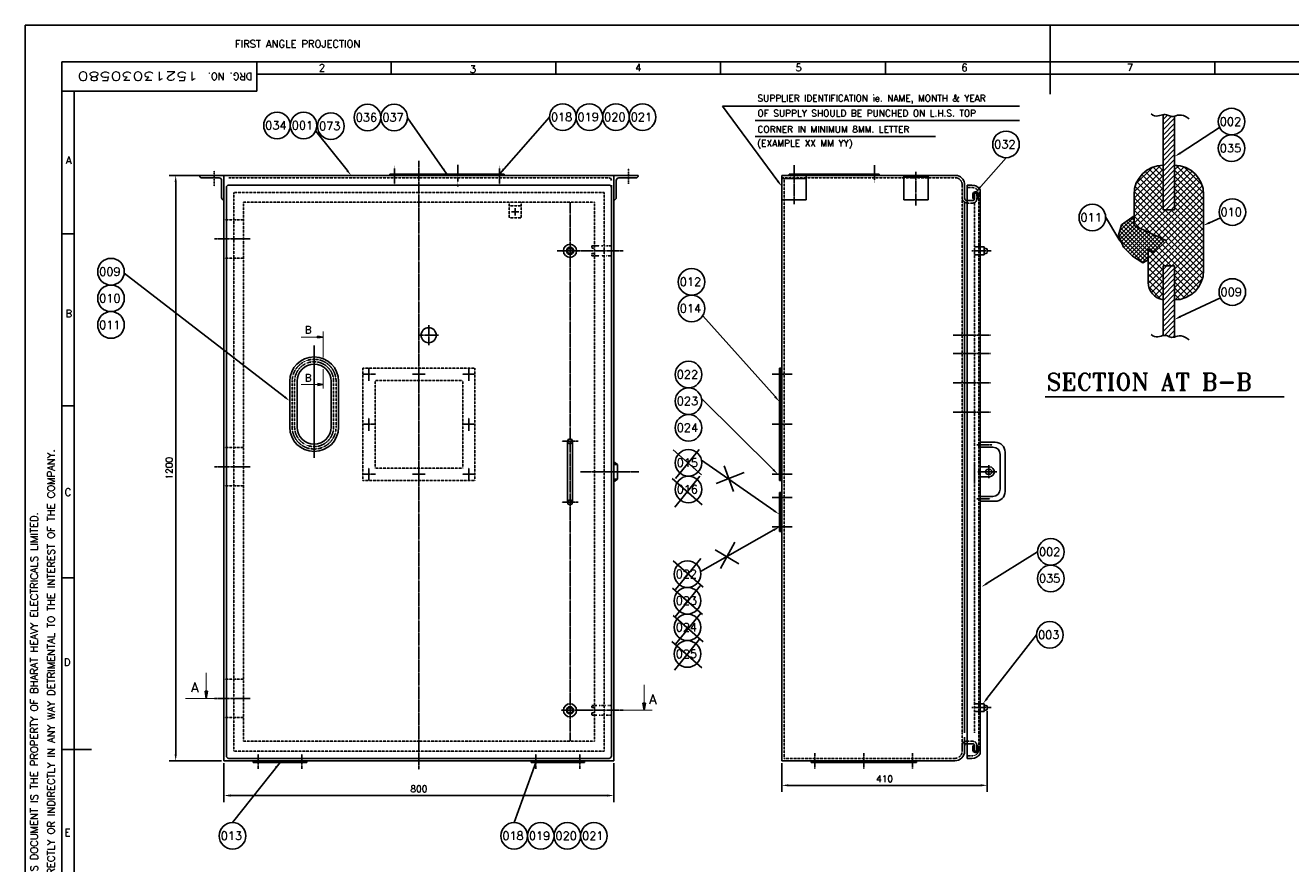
# Model space of a CAD drawing. Extents: x -2790 to 1415, y -1111 to 1859.
# Tile 4 of 10: x -2790 to -194, y 140 to 1859. Entities that reach past the tile are written whole.
import ezdxf
from ezdxf.enums import TextEntityAlignment as Align

# ---------------------------------------------------------------- set-up
doc = ezdxf.new("R2010")
doc.units = 0
doc.header["$MEASUREMENT"] = 0
for name, pattern in [('CENTER', [2, 1.25, -0.25, 0.25, -0.25]), ('DASHED', [0.75, 0.5, -0.25]), ('HIDDEN', [0.375, 0.25, -0.125])]:
    doc.linetypes.add(name, pattern=pattern)
doc.layers.get('0').update_dxf_attribs({"linetype": 'CONTINUOUS'})
doc.layers.get('DEFPOINTS').update_dxf_attribs({"linetype": 'CONTINUOUS'})
for name, color, linetype in [('1', 3, 'CENTER'), ('2', 4, 'DASHED'), ('3', 1, 'CONTINUOUS'), ('5', 2, 'CONTINUOUS'), ('CEN', 70, 'CENTER'), ('FORMAT', 7, 'CONTINUOUS'), ('HIDDEN', 50, 'HIDDEN')]:
    doc.layers.add(name, color=color, linetype=linetype)
doc.styles.add('ROMAND', font='romand')
doc.styles.add('ROMANS', font='romans')
doc.styles.add('ROMANT', font='romant.shx')
doc.dimstyles.new('ROMANS', dxfattribs={"dimscale": 75, "dimtxt": 0.18, "dimasz": 0.18, "dimexe": 0.18, "dimexo": 0.0625, "dimgap": 0.09, "dimtad": 1, "dimdec": 4, "dimzin": 0, "dimdsep": 46, "dimtxsty": 'ROMANS', "dimcen": 0, "dimclrd": 1, "dimclre": 1, "dimclrt": 2, "dimadec": 0, "dimazin": 0, "dimtfac": 1, "dimtdec": 4, "dimtofl": 0, "dimtmove": 2, "dimatfit": 3, "dimfxl": 1, "dimtolj": 1, "dimtzin": 0, "dimarcsym": 0})
pattern_1 = [(45, (-2105.781, 1733.839), (-5.3033, 5.3033), [])]

# ---------------------------------------------------------------- blocks, each defined once
blk = doc.blocks.new('A1')
for p, q in [((841, 594), (0, 594)), ((0, 594), (0, 0)), ((420.5, 594), (420.5, 565.8)), ((826, 579), (15, 579)), ((15, 579), (15, 15)), ((95, 579), (95, 567)), ((150.17, 579), (150.17, 574)), ((217.75, 579), (217.75, 574)), ((285.33, 579), (285.33, 574)), ((352.92, 579), (352.92, 574)), ((488.08, 579), (488.08, 574)), ((821, 574), (95, 574)), ((95, 567), (15, 567)), ((20, 567), (20, 20)), ((15, 508.5), (20, 508.5)), ((15, 438), (20, 438)), ((15, 367.5), (20, 367.5)), ((15, 297), (27.14, 297))]:
    blk.add_line(p, q)
for s, style, p in [('FIRST ANGLE PROJECTION', 'ROMAND', (86.03, 584.89)), ('2', 'ROMANS', (120.45, 575.06)), ('3', 'ROMANS', (182.37, 574.54)), ('4', 'ROMANS', (250.29, 575.17)), ('5', 'ROMANS', (316.06, 575.15)), ('6', 'ROMANS', (384.09, 575.15)), ('7', 'ROMANS', (452.06, 575.17)), ('A', 'ROMANS', (16.67, 537.15)), ('B', 'ROMANS', (16.47, 474.34)), ('C', 'ROMANS', (16.16, 401.08)), ('D', 'ROMANS', (15.8, 331.35)), ('E', 'ROMANS', (16.11, 261.53))]:
    blk.add_text(s, height=3, dxfattribs=dict(style=style)).set_placement(p)
for s, rotation, style, p in [('DRG. NO.', 180, 'ROMAND', (93.26, 574.58)), ('IT MUST NOT BE USED DIRECTLY OR INDIRECTLY IN ANY WAY DETRIMENTAL TO THE INTEREST OF THE COMPANY.', 90, 'ROMANS', (12.05, 194.74)), ('THE INFORMATION ON THIS DOCUMENT IS THE PROPERTY OF BHARAT HEAVY ELECTRICALS LIMITED.', 90, 'ROMANS', (5.11, 196.11))]:
    blk.add_text(s, height=3, rotation=rotation, dxfattribs=dict(style=style)).set_placement(p)
at = {"color": 7, "style": 'ROMANS'}
for tag, p, height, rotation, width in [('DRG_NO', (70.98, 574.89), 3.5, 180, 1.5), ('SHTNO', (8.61, 117.92), 2.8, 90, 0.8), ('REV_NO', (8.63, 108.63), 2.8, 90, 0.8), ('DRG_NO', (8.71, 80.28), 2.8, 90, 0.8)]:
    blk.add_attdef(tag, p, '', height=height, rotation=rotation, dxfattribs=dict(at, width=width))
for tag, p, height in [('PRODUCT', (716.23, 84.23), 4), ('DRN_SIGN', (771.9, 69.28), 1), ('CHD_SIGN', (771.96, 63.16), 1), ('APP_SIGN', (772.82, 56.2), 1), ('NEW_ALT_SIGN', (567.75, 52.19), 1), ('OLD_ALT_SIGN', (638.26, 51.7), 1), ('NEW_CHD_SIGN', (566.67, 47.87), 1), ('OLD_CHD_SIGN', (637.84, 47.56), 1), ('NEW_APP_SIGN', (567.57, 44.45), 1), ('OLD_APP_SIGN', (638.39, 43.83), 1), ('TITLE1', (671.74, 29.77), 3.5), ('TITLE2', (671.74, 23.56), 3.5)]:
    blk.add_attdef(tag, p, '', height=height, dxfattribs=at)
for tag, height, p in [('DRN_BY', 2, (760.21, 70.76)), ('DRN_DATE', 1.8, (800.06, 70.27)), ('CHD_BY', 2, (760.21, 64.75)), ('CHD_DATE', 1.8, (799.97, 64.76)), ('APP_BY', 2, (760.21, 58.75)), ('APP_DATE', 1.8, (799.97, 58.26)), ('NOVAR', 2.5, (815.81, 58.17)), ('SCALE', 2.5, (722.76, 43.84)), ('REFTOASSY', 2.5, (769.43, 43.23)), ('ITNO', 2.5, (800.09, 43.23)), ('NOIT', 2.5, (815.89, 42.76)), ('REV_NO', 3.5, (816.23, 30.9)), ('SHTNO', 2.5, (777.17, 22.83)), ('NOSHT', 2.5, (817.85, 23.01))]:
    blk.add_attdef(tag, text='', height=height, dxfattribs=at).set_placement(p, align=Align.MIDDLE)
at = {"style": 'ROMANS', "width": 0.7}
for tag, p in [('NEW_ALT_BY', (551.89, 51.83)), ('OLD_ALT_BY', (622.25, 51.98)), ('NEW_REV_NO', (511.26, 46.86)), ('NEW_REV_DT', (522.33, 46.86)), ('NEW_CHD_BY', (551.89, 47.69)), ('OLD_REV_NO', (581.61, 47.01)), ('OLD_REV_DT', (592.81, 47.01)), ('OLD_CHD_BY', (622.39, 48.11)), ('NEW_APP_BY', (553.51, 44.09)), ('OLD_APP_BY', (623.35, 44.25))]:
    blk.add_attdef(tag, p, '', height=1.5, dxfattribs=at)
at = {"style": 'ROMANS'}
for tag, p, height in [('OLD_DCA_NO', (590.46, 39.55), 2), ('NEW_DCA_DETAILS', (521.41, 35.08), 1.8), ('NEW_DCA_NO', (521.77, 39.41), 2), ('OLD_DCA_DETAILS', (590.6, 35.82), 1.8)]:
    blk.add_attdef(tag, p, '', height=height, dxfattribs=at)
at = {"color": 7, "style": 'ROMANS', "width": 0.8}
blk.add_attdef('WEIGHT', text='', height=2.3, dxfattribs=at).set_placement((741.21, 43.59), align=Align.MIDDLE)
at = {"color": 7, "style": 'ROMANS', "width": 1.5}
blk.add_attdef('DRG_NO', (751.63, 29.41), '', height=3.5, dxfattribs=at)
blk = doc.blocks.new('*D32')
at = {"color": 1, "lineweight": -2}
for p, q in [((-816.3, 452.6), (-816.3, 286.9)), ((-1237.9, 346.1), (-1237.9, 286.9)), ((-829.8, 300.4), (-1224.4, 300.4))]:
    blk.add_line(p, q, dxfattribs=at)
at = {"color": 1}
for points in [[(-1224.4, 302.7), (-1224.4, 298.2), (-1237.9, 300.4)], [(-829.8, 302.7), (-829.8, 298.2), (-816.3, 300.4)]]:
    blk.add_solid(points, dxfattribs=at)
at = {"layer": 'DEFPOINTS', "color": 0}
for p in [(-816.3, 457.3), (-1237.9, 350.7), (-1237.9, 300.4)]:
    blk.add_point(p, dxfattribs=at)
at = {"color": 2, "insert": (-1027.1, 313.9), "char_height": 13.5, "attachment_point": 5, "style": 'ROMANS'}
blk.add_mtext('\\A1;410', dxfattribs=at)
blk = doc.blocks.new('*D33')
at = {"color": 1, "lineweight": -2}
for p, q in [((-2387.2, 1550.7), (-2495, 1550.7)), ((-2481.5, 364.2), (-2481.5, 1537.2)), ((-2387.2, 350.7), (-2495, 350.7))]:
    blk.add_line(p, q, dxfattribs=at)
at = {"color": 1}
for points in [[(-2483.7, 1537.2), (-2479.2, 1537.2), (-2481.5, 1550.7)], [(-2483.7, 364.2), (-2479.2, 364.2), (-2481.5, 350.7)]]:
    blk.add_solid(points, dxfattribs=at)
at = {"layer": 'DEFPOINTS', "color": 0}
for p in [(-2481.5, 1550.7), (-2382.5, 1550.7), (-2382.5, 350.7)]:
    blk.add_point(p, dxfattribs=at)
at = {"color": 2, "insert": (-2495, 950.7), "char_height": 13.5, "attachment_point": 5, "rotation": 90, "style": 'ROMANS'}
blk.add_mtext('\\A1;1200', dxfattribs=at)
blk = doc.blocks.new('*D34')
at = {"color": 1, "lineweight": -2}
for p, q in [((-2382.5, 346.1), (-2382.5, 266.1)), ((-1582.5, 346.1), (-1582.5, 266.1)), ((-2369, 279.6), (-1596, 279.6))]:
    blk.add_line(p, q, dxfattribs=at)
at = {"color": 1}
for points in [[(-2369, 281.8), (-2369, 277.3), (-2382.5, 279.6)], [(-1596, 281.8), (-1596, 277.3), (-1582.5, 279.6)]]:
    blk.add_solid(points, dxfattribs=at)
at = {"layer": 'DEFPOINTS', "color": 0}
for p in [(-2382.5, 350.7), (-1582.5, 350.7), (-1582.5, 279.6)]:
    blk.add_point(p, dxfattribs=at)
at = {"color": 2, "insert": (-1982.5, 293.1), "char_height": 13.5, "attachment_point": 5, "style": 'ROMANS'}
blk.add_mtext('\\A1;800', dxfattribs=at)
blk = doc.blocks.new('A$C1C410B8D')
for p, q in [((235, 25.2), (0, 25.2)), ((0, 25.2), (0, 22.2)), ((0, 22.2), (235, 22.2)), ((235, 22.2), (235, 25.2))]:
    blk.add_line(p, q)
at = {"layer": 'CEN', "ltscale": 0.3}
for p, q in [((10, 42.3), (10, 2.3)), ((140, 43.9), (140, 0)), ((225, 42.3), (225, 2.3))]:
    blk.add_line(p, q, dxfattribs=at)
blk = doc.blocks.new('A$C44DF07B7')
for p, q in [((185, 18.3), (0, 18.3)), ((0, 15.3), (0, 18.3)), ((0, 15.3), (185, 15.3)), ((185, 15.3), (185, 18.3))]:
    blk.add_line(p, q)
at = {"layer": 'CEN', "ltscale": 0.3}
for p, q in [((10, 0), (10, 36.7)), ((175, 0), (175, 36.7))]:
    blk.add_line(p, q, dxfattribs=at)

msp = doc.modelspace()

# ---------------------------------------------------------------- hatches: boundary and pattern name
at = {"linetype": 'Continuous'}
h = msp.add_hatch(dxfattribs=at)
h.set_pattern_fill('ANSI31', color=101, scale=60, style=0)
h.set_pattern_definition(pattern_1)
h.paths.add_polyline_path([(-432.03002, 1672.49249), (-435.14007, 1671.75826), (-437.61726, 1671.66182), (-439.93799, 1672.03394), (-442.16037, 1672.72438), (-444.34253, 1673.58291), (-446.54257, 1674.45929), (-448.8186, 1675.20329), (-451.22873, 1675.66466), (-453.83108, 1675.69317), (-455.79219, 1675.35701), (-455.79219, 1480.53923), (-432.03002, 1480.53923)])
h = msp.add_hatch(dxfattribs=at)
h.set_pattern_fill('ANSI37', color=21, scale=72, style=0)
h.set_pattern_definition([(45, (-2105.781, 1733.839), (-6.36396, 6.36396), []), (135, (-2105.781, 1733.839), (-6.36396, -6.36396), [])])
h.paths.add_polyline_path([(-372.52396, 1512.02154, 0.4118043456), (-432.03002, 1572.01951), (-432.03002, 1480.53923), (-455.79219, 1480.53923), (-455.79219, 1572.01951, 0.4118043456), (-515.29824, 1512.02154), (-515.29824, 1448.55223), (-448.07647, 1416.56522), (-475.5408, 1392.19416), (-486.30812, 1399.87198), (-486.30812, 1331.61852, 0.3700982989), (-455.79219, 1296.03868), (-455.79219, 1365.6853), (-432.03002, 1365.6853), (-432.03002, 1295.62055, 0.4118043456), (-372.52396, 1355.61852)])
for points in [[(-840.87459, 1514.28041), (-839.87459, 1514.28041, -0.4142135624), (-837.87459, 1512.28041), (-837.87459, 1503.40697), (-834.87459, 1503.40697), (-834.87459, 1512.28041, 0.4142135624), (-839.87459, 1517.28041), (-840.87459, 1517.28041, 0.4142135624), (-845.87459, 1512.28041), (-845.87459, 1503.40697), (-842.87459, 1503.40697), (-842.87459, 1512.28041, -0.4142135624)], [(-2190.57912, 1219.50305), (-2190.57912, 1217.69833), (-2178.66423, 1219.50305), (-2190.57912, 1221.30777)], [(-2190.57912, 1122.32672), (-2190.57912, 1120.522), (-2178.66423, 1122.32672), (-2190.57912, 1124.13144)], [(-842.87459, 372.73766), (-842.87459, 381.61111), (-845.87459, 381.61111), (-845.87459, 372.73766, 0.4142135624), (-840.87459, 367.73766), (-839.87459, 367.73766, 0.4142135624), (-834.87459, 372.73766), (-834.87459, 381.61111), (-837.87459, 381.61111), (-837.87459, 372.73766, -0.4142135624), (-839.87459, 370.73766), (-840.87459, 370.73766, -0.4142135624)]]:
    msp.add_hatch(color=256, dxfattribs=at).paths.add_polyline_path(points)
h = msp.add_hatch(dxfattribs=at)
h.set_pattern_fill('ANSI37', color=2, scale=48, style=0)
h.set_pattern_definition([(45, (-2105.7813, 1733.8393), (-4.24264, 4.24264), []), (135, (-2105.7813, 1733.8393), (-4.24264, -4.24264), [])])
h.paths.add_polyline_path([(-515.29824, 1448.55223), (-515.29824, 1467.73908), (-541.1692, 1449.4608), (-547.27239, 1428.13612), (-536.59181, 1403.76507), (-518.28227, 1385.48678), (-496.92111, 1371.77806), (-486.30812, 1377.87082), (-486.30812, 1399.87198), (-475.5408, 1392.19416), (-448.07647, 1416.56522)])
h = msp.add_hatch(dxfattribs=at)
h.set_pattern_fill('ANSI31', color=101, scale=60, style=0)
h.set_pattern_definition(pattern_1)
h.paths.add_polyline_path([(-455.79219, 1222.93519), (-450.19539, 1222.87387), (-446.54257, 1221.67983), (-444.34253, 1220.80345), (-442.16037, 1219.94492), (-439.93799, 1219.25447), (-437.61726, 1218.88235), (-435.14007, 1218.97879), (-432.44758, 1219.61445), (-432.03002, 1219.74482), (-432.03002, 1365.6853), (-455.79219, 1365.6853)])
at = {"layer": '3', "linetype": 'Continuous'}
for points in [[(-2418.92362, 478.73766), (-2416.50903, 493.68064), (-2418.92362, 493.68064), (-2421.33821, 493.68064)], [(-1520.31048, 454.26858), (-1517.89589, 469.21156), (-1520.31048, 469.21156), (-1522.72507, 469.21156)]]:
    msp.add_hatch(color=256, dxfattribs=at).paths.add_polyline_path(points)

# ---------------------------------------------------------------- linework, layer by layer
at = {"color": 1}
for p, q in [((-1359.8375, 1692.97661), (-750.36918, 1692.97661)), ((-1245.90779, 1539.10117), (-1359.8375, 1692.97661)), ((-1292.61918, 1663.49946), (-750.36918, 1663.49946)), ((-2129.91274, 1561.3244), (-2193.69246, 1641.93028)), ((-420.45, 1596.53793), (-339.60196, 1649.30158)), ((-1292.61918, 1630.55442), (-922.57475, 1630.55442)), ((-546.19724, 1419.91673), (-573.53868, 1466.20923)), ((-360.23262, 1453.93058), (-338.05652, 1463.88536)), ((-2258.15162, 1096.73813), (-2587.09018, 1350.56499)), ((-420.04937, 1261.52583), (-338.11077, 1299.90649)), ((-1251.88233, 1097.31844), (-1400.27866, 1262.9737)), ((-1255.61602, 947.74276), (-1402.38621, 1093.2652)), ((-1253.96782, 863.70948), (-1402.63244, 966.81323)), ((-1254.01192, 824.08223), (-1404.637, 738.73217)), ((-816.4393, 714.67211), (-713.4095, 779.10766)), ((-816.98184, 478.27758), (-715.31368, 608.97393))]:
    msp.add_line(p, q, dxfattribs=at)
for p, q in [((-455.79219, 1675.4394), (-455.79219, 1480.53923)), ((-432.03002, 1672.49249), (-432.03002, 1480.53923)), ((-2432.46372, 1550.73766), (-2432.46372, 1550.73766)), ((-2382.46372, 1550.73766), (-2432.46372, 1550.73766)), ((-2392.46372, 1545.73766), (-2427.46372, 1545.73766)), ((-2387.46372, 1540.73766), (-2387.46372, 1505.73766)), ((-2382.46372, 1550.73766), (-2382.46372, 350.73766)), ((-2382.46372, 1550.73766), (-1982.46372, 1550.73766)), ((-2382.46372, 1544.73766), (-2382.46372, 1515.99649)), ((-1582.46372, 1550.73766), (-1982.46372, 1550.73766)), ((-1582.46372, 1550.73766), (-1582.46372, 350.73766)), ((-1582.46372, 1550.73766), (-1532.46372, 1550.73766)), ((-1582.46372, 1544.73766), (-1582.46372, 1515.99649)), ((-1577.46372, 1540.73766), (-1577.46372, 1505.73766)), ((-1572.46372, 1545.73766), (-1537.46372, 1545.73766)), ((-1532.46372, 1550.73766), (-1532.46372, 1550.73766)), ((-1237.87459, 350.73766), (-1237.87459, 1550.73766)), ((-1237.87459, 1550.73766), (-877.17686, 1550.73766)), ((-1237.87459, 1544.73766), (-1187.87459, 1544.73766)), ((-1187.87459, 1550.73766), (-1187.87459, 1500.73766)), ((-987.87459, 1500.73766), (-987.87459, 1550.73766)), ((-987.87459, 1547.23766), (-937.87459, 1547.23766)), ((-937.87459, 1550.73766), (-937.87459, 1500.73766)), ((-2377.46372, 1526.14331), (-2377.46372, 360.73766)), ((-2377.46372, 1526.14331), (-2377.46372, 1508.68396)), ((-1592.46372, 1531.14331), (-2372.46372, 1531.14331)), ((-1587.46372, 1531.14331), (-1587.46372, 1513.945)), ((-1587.46372, 1526.14331), (-1587.46372, 360.73766)), ((-862.87459, 1504.28041), (-862.87459, 1531.56643)), ((-857.87459, 355.73766), (-857.87459, 1531.14331)), ((-857.87459, 1531.14331), (-847.87459, 1531.14331)), ((-845.87459, 1503.40697), (-845.87459, 1512.28041)), ((-842.87459, 1503.28041), (-842.87459, 1516.86299)), ((-842.87459, 1501.81058), (-842.87459, 1512.28041)), ((-840.87459, 1517.28041), (-839.87459, 1517.28041)), ((-840.87459, 1514.28041), (-839.87459, 1514.28041)), ((-830.87459, 365.20201), (-830.87459, 1521.67897)), ((-515.29824, 1512.02154), (-515.29824, 1448.55223)), ((-372.52396, 1512.02154), (-372.52396, 1355.61852)), ((-2382.46372, 1500.73766), (-2382.46372, 1500.73766)), ((-1582.46372, 1500.73766), (-1582.46372, 1500.73766)), ((-1237.87459, 1500.73766), (-1187.87459, 1500.73766)), ((-1237.87459, 1500.73766), (-1187.87459, 1500.73766)), ((-987.87459, 1500.73766), (-937.87459, 1500.73766)), ((-862.87459, 407.96401), (-862.87459, 1493.71344)), ((-857.87459, 1499.28041), (-846.87459, 1499.28041)), ((-845.87459, 1503.40697), (-842.87459, 1503.40697)), ((-845.87459, 1503.40697), (-842.87459, 1503.40697)), ((-837.87459, 1503.40697), (-834.87459, 1503.40697)), ((-455.79219, 1480.53923), (-432.03002, 1480.53923)), ((-515.29824, 1448.55223), (-448.07647, 1416.56522)), ((-842.87459, 1404.34004), (-822.87459, 1404.34004)), ((-822.87459, 1388.41064), (-822.87459, 1404.34004)), ((-448.07647, 1416.56522), (-475.5408, 1392.19416)), ((-842.87459, 1388.41064), (-822.87459, 1388.41064)), ((-822.87459, 1401.05513), (-819.32808, 1401.05513)), ((-822.87459, 1390.90915), (-819.32808, 1390.90915)), ((-816.32808, 1393.90915), (-816.32808, 1398.05513)), ((-475.5408, 1392.19416), (-486.30812, 1399.87198)), ((-486.30812, 1399.87198), (-486.30812, 1331.61852)), ((-455.79219, 1365.6853), (-455.79219, 1222.68111)), ((-455.79219, 1365.6853), (-432.03002, 1365.6853)), ((-432.03002, 1365.6853), (-432.03002, 1219.74482)), ((-2178.66423, 1219.50305), (-2190.57912, 1221.30777)), ((-2190.57912, 1221.30777), (-2190.57912, 1219.50305)), ((-2197.46372, 1202.35985), (-2197.46372, 971.94741)), ((-2178.66423, 1219.50305), (-2190.57912, 1217.69833)), ((-2190.57912, 1217.69833), (-2190.57912, 1219.50305)), ((-2197.46372, 1178.89333), (-2197.46372, 1178.89333)), ((-2197.46372, 1163.89333), (-2197.46372, 1163.89333)), ((-1242.87459, 925.73766), (-1242.87459, 1155.73766)), ((-1242.87459, 1155.73766), (-1237.87459, 1155.73766)), ((-1240.37459, 925.73766), (-1240.37459, 1155.73766)), ((-2247.46372, 1128.89333), (-2247.46372, 1060.12288)), ((-2232.46372, 1128.89333), (-2232.46372, 1060.12288)), ((-2178.66423, 1122.32672), (-2190.57912, 1124.13144)), ((-2178.66423, 1122.32672), (-2190.57912, 1120.522)), ((-2162.46372, 1128.89333), (-2162.46372, 1060.12288)), ((-2147.46372, 1128.89333), (-2147.46372, 1060.12288)), ((-2247.46372, 1034.89333), (-2247.46372, 1060.12288)), ((-2232.46372, 1034.89333), (-2232.46372, 1060.12288)), ((-2162.46372, 1034.89333), (-2162.46372, 1060.12288)), ((-2147.46372, 1034.89333), (-2147.46372, 1060.12288)), ((-2197.46372, 999.89333), (-2197.46372, 999.89333)), ((-1677.46372, 1005.73766), (-1677.46372, 880.73766)), ((-1667.46372, 880.73766), (-1667.46372, 1005.73766)), ((-1460.86584, 988.06226), (-1402.73203, 937.13729)), ((-1407.33633, 989.23597), (-1455.77296, 929.19267)), ((-830.87459, 1003.73766), (-799.87459, 1003.73766)), ((-830.87459, 993.73766), (-804.87459, 993.73766)), ((-2197.46372, 984.89333), (-2197.46372, 984.89333)), ((-1575.06455, 958.23766), (-1582.46372, 963.62657)), ((-842.87459, 963.33331), (-842.87459, 920.71088)), ((-789.87459, 907.73766), (-789.87459, 978.73766)), ((-779.87459, 902.73766), (-779.87459, 983.73766)), ((-1575.06455, 958.23766), (-1582.46372, 958.23766)), ((-1575.06455, 958.23766), (-1575.06455, 928.23766)), ((-1315.45719, 942.14839), (-1372.34257, 918.99696)), ((-1356.30932, 955.62173), (-1337.21301, 902.63848)), ((-830.87459, 953.23766), (-814.81688, 953.23766)), ((-814.81688, 953.23766), (-811.81688, 953.23766)), ((-814.81688, 948.23766), (-811.81688, 948.23766)), ((-814.81688, 938.23766), (-811.81688, 938.23766)), ((-1575.06455, 928.23766), (-1582.46372, 928.23766)), ((-1575.06455, 928.23766), (-1582.46372, 922.84875)), ((-1462.76186, 929.34791), (-1401.14132, 875.36859)), ((-1406.2342, 934.23819), (-1457.66898, 870.47831)), ((-1242.87459, 925.73766), (-1237.87459, 925.73766)), ((-830.87459, 933.23766), (-814.81688, 933.23766)), ((-814.81688, 933.23766), (-811.81688, 933.23766)), ((-1242.87459, 820.73766), (-1242.87459, 900.73766)), ((-1242.87459, 900.73766), (-1237.87459, 900.73766)), ((-1240.37459, 820.73766), (-1240.37459, 900.73766)), ((-830.87459, 892.73766), (-804.87459, 892.73766)), ((-830.87459, 882.73766), (-799.87459, 882.73766)), ((-1242.87459, 820.73766), (-1237.87459, 820.73766)), ((-1374.40378, 783.56827), (-1325.9727, 754.82243)), ((-1334.30815, 799.14927), (-1363.48669, 745.10718)), ((-1460.83441, 760.48243), (-1399.21388, 706.50311)), ((-1404.30675, 765.3727), (-1455.74153, 701.61283)), ((-1462.07824, 704.56903), (-1400.45771, 650.58971)), ((-1405.55059, 709.4593), (-1456.98536, 645.69943)), ((-1404.30675, 653.54591), (-1455.74153, 589.78604)), ((-1460.83441, 648.65563), (-1399.21388, 594.67631)), ((-1406.79443, 600.11754), (-1458.2292, 536.35767)), ((-1463.32208, 595.22727), (-1401.70155, 541.24795)), ((-842.87459, 467.69947), (-822.87459, 467.69947)), ((-822.87459, 451.77007), (-822.87459, 467.69947)), ((-842.87459, 451.77007), (-822.87459, 451.77007)), ((-822.87459, 464.41456), (-819.32808, 464.41456)), ((-822.87459, 454.26858), (-819.32808, 454.26858)), ((-816.32808, 457.26858), (-816.32808, 461.41456)), ((-862.87459, 370.73766), (-862.87459, 399.54781)), ((-867.87459, 382.73766), (-867.87459, 370.73766)), ((-862.87459, 381.73766), (-862.87459, 370.73766)), ((-858.87459, 385.73766), (-846.87459, 385.73766)), ((-845.87459, 381.61111), (-845.87459, 372.73766)), ((-845.87459, 381.61111), (-842.87459, 381.61111)), ((-845.87459, 381.61111), (-842.87459, 381.61111)), ((-842.87459, 383.20749), (-842.87459, 372.73766)), ((-842.87459, 381.73766), (-842.87459, 368.15508)), ((-840.87459, 370.73766), (-839.87459, 370.73766)), ((-840.87459, 367.73766), (-839.87459, 367.73766)), ((-837.87459, 382.73766), (-837.87459, 368.15508)), ((-837.87459, 381.61111), (-834.87459, 381.61111)), ((-2382.46372, 350.73766), (-1982.46372, 350.73766)), ((-2372.46372, 355.73766), (-1982.46372, 355.73766)), ((-2322.46372, 350.73766), (-2322.46372, 347.58766)), ((-2322.46372, 347.58766), (-2212.46372, 347.58766)), ((-2212.46372, 350.73766), (-2212.46372, 347.58766)), ((-1592.46372, 355.73766), (-1982.46372, 355.73766)), ((-1582.46372, 350.73766), (-1982.46372, 350.73766)), ((-1752.46372, 350.73766), (-1752.46372, 347.58766)), ((-1642.46372, 347.58766), (-1752.46372, 347.58766)), ((-1642.46372, 350.73766), (-1642.46372, 347.58766)), ((-1237.87459, 350.73766), (-882.87459, 350.73766)), ((-1177.87459, 350.73766), (-1177.87459, 347.58766)), ((-1177.87459, 347.58766), (-961.87459, 347.58766)), ((-961.87459, 350.73766), (-961.87459, 347.58766)), ((-857.87459, 355.73766), (-847.87459, 355.73766))]:
    msp.add_line(p, q)
for points in [[(-480.15106, 1677.34329), (-476.68896, 1674.62242), (-473.19557, 1673.14063), (-469.71112, 1672.63761), (-466.27585, 1672.85305), (-462.92997, 1673.52664), (-459.71373, 1674.39806), (-456.66736, 1675.207), (-453.83108, 1675.69317), (-451.22873, 1675.66466), (-448.8186, 1675.20329), (-446.54257, 1674.45929), (-444.34253, 1673.58291), (-442.16037, 1672.72438), (-439.93799, 1672.03394), (-437.61726, 1671.66182), (-435.14007, 1671.75826), (-432.44758, 1672.39391), (-429.47794, 1673.32111), (-426.16857, 1674.21262), (-422.45689, 1674.74117), (-418.28033, 1674.57953), (-413.57629, 1673.40045), (-408.28219, 1670.87667), (-402.33546, 1666.68095)], [(-515.29824, 1467.73908), (-541.1692, 1449.4608), (-547.27239, 1428.13612), (-536.59181, 1403.76507), (-518.28227, 1385.48678), (-496.92111, 1371.77806), (-486.30812, 1377.87082)], [(-480.15106, 1224.56383), (-476.68896, 1221.84296), (-473.19557, 1220.36117), (-469.71112, 1219.85815), (-466.27585, 1220.07359), (-462.92997, 1220.74717), (-459.71373, 1221.61859), (-456.66736, 1222.42754), (-453.83108, 1222.9137), (-451.22873, 1222.88519), (-448.8186, 1222.42382), (-446.54257, 1221.67983), (-444.34253, 1220.80345), (-442.16037, 1219.94492), (-439.93799, 1219.25447), (-437.61726, 1218.88235), (-435.14007, 1218.97879), (-432.44758, 1219.61445), (-429.47794, 1220.54165), (-426.16857, 1221.43315), (-422.45689, 1221.96171), (-418.28033, 1221.80007), (-413.57629, 1220.62098), (-408.28219, 1218.09721), (-402.33546, 1213.90149)]]:
    msp.add_lwpolyline(points)
for points in [[(-2190.57912, 1219.50305, 2, 2, 0), (-2224.20862, 1219.50305, 2, 2, 0)], [(-2178.66423, 1231.11155, 2, 2, 0), (-2178.66423, 1177.16203, 2, 2, 0)], [(-2178.66423, 1154.24751, 2, 2, 0), (-2178.66423, 1113.62034, 2, 2, 0)], [(-2190.57912, 1122.32672, 2, 2, 0), (-2224.20862, 1122.32672, 2, 2, 0)]]:
    msp.add_lwpolyline(points, format="xyseb")
for centre, radius in [((-2087.86355, 1669.69609), 27.29979), ((-2033.26397, 1669.69609), 27.29979), ((-1687.37061, 1670.50533), 27.29979), ((-1632.77103, 1670.50533), 27.29979), ((-1578.17144, 1670.50533), 27.29979), ((-1523.57186, 1670.50533), 27.29979), ((-315.03747, 1661.21227), 27.29979), ((-2273.61951, 1653.30093), 27.29979), ((-2219.01993, 1653.30093), 27.29979), ((-2163.09706, 1651.90034), 27.29979), ((-777.90142, 1614.52131), 27.29979), ((-315.03747, 1606.61269), 27.29979), ((-600.78904, 1464.56715), 27.29979), ((-313.49203, 1475.79604), 27.29979), ((-1672.46372, 1396.37534), 13.43089), ((-1672.46372, 1396.37534), 7.40813), ((-2614.23322, 1353.4863), 27.29979), ((-1672.46372, 1396.37534), 5.40813), ((-1423.02025, 1332.67622), 27.29979), ((-2614.23322, 1298.88672), 27.29979), ((-313.54628, 1311.81718), 27.29979), ((-1423.02025, 1278.07664), 27.29979), ((-2614.23322, 1244.28713), 27.29979), ((-1962.46372, 1223.23766), 15.5), ((-1429.19903, 1142.73144), 27.29979), ((-1429.19903, 1088.13186), 27.29979), ((-1429.19903, 1033.53228), 27.29979), ((-1672.46372, 1005.73766), 5), ((-1429.44526, 961.67989), 27.29979), ((-1429.44526, 907.0803), 27.29979), ((-1672.46372, 880.73766), 5), ((-686.10971, 779.10766), 27.29979), ((-1431.44982, 733.59882), 27.29979), ((-686.10971, 724.50808), 27.29979), ((-1431.44982, 678.99924), 27.29979), ((-1431.44982, 624.39965), 27.29979), ((-688.01388, 608.97393), 27.29979), ((-1431.44982, 569.80007), 27.29979), ((-1672.46372, 454.26858), 13.43089), ((-1672.46372, 454.26858), 7.40813), ((-1672.46372, 454.26858), 5.40813), ((-2364.86955, 196.84963), 27.29979), ((-1787.14955, 196.84963), 27.29979), ((-1732.54997, 196.84963), 27.29979), ((-1677.95039, 196.84963), 27.29979), ((-1623.3508, 196.84963), 27.29979)]:
    msp.add_circle(centre, radius)
for centre, radius, start, end in [((-455.29824, 1512.02154), 60, 90, 180), ((-432.52396, 1512.02154), 60, 0, 90), ((-2427.46372, 1550.73766), 5, 180, 270), ((-2392.46372, 1540.73766), 5, 0, 90), ((-1592.46372, 1540.73766), 5, 0, 90), ((-1572.46372, 1540.73766), 5, 90, 180), ((-1537.46372, 1550.73766), 5, 270, 0), ((-882.87459, 1531.56643), 20, 0, 73.44795335), ((-2372.46372, 1526.14331), 5, 90, 180), ((-1592.46372, 1526.14331), 5, 0, 90), ((-847.87459, 1511.14331), 20, 31.78833062, 90), ((-840.87459, 1512.28041), 5, 90, 180), ((-840.87459, 1512.28041), 2, 90, 180), ((-839.87459, 1512.28041), 5, 0, 90), ((-839.87459, 1512.28041), 2, 0, 90), ((-2382.46372, 1505.73766), 5, 180, 270), ((-1582.46372, 1505.73766), 5, 270, 0), ((-857.87459, 1504.28041), 10, 180, 270), ((-857.87459, 1504.28041), 5, 180, 270), ((-857.87459, 1504.28041), 5, 180, 270), ((-846.87459, 1503.28041), 4, 270, 0), ((-819.32808, 1398.05513), 3, 0, 90), ((-819.32808, 1393.90915), 3, 270, 0), ((-432.52396, 1355.61852), 60, 270, 0), ((-450.30812, 1331.61852), 36, 180, 261.23770988), ((-2197.46372, 1128.89333), 50, 90, 180), ((-2197.46372, 1128.89333), 50, 0, 90), ((-2197.46372, 1128.89333), 35, 90, 180), ((-2197.46372, 1128.89333), 35, 0, 90), ((-2197.46372, 1034.89333), 50, 180, 270), ((-2197.46372, 1034.89333), 35, 180, 270), ((-2197.46372, 1034.89333), 50, 270, 0), ((-2197.46372, 1034.89333), 35, 270, 0), ((-804.87459, 978.73766), 15, 0, 90), ((-799.87459, 983.73766), 20, 0, 90), ((-814.81688, 943.23766), 5, 90, 270), ((-811.81688, 943.23766), 10, 270, 90), ((-811.81688, 943.23766), 5, 270, 90), ((-804.87459, 907.73766), 15, 270, 0), ((-799.87459, 902.73766), 20, 270, 0), ((-819.32808, 461.41456), 3, 0, 90), ((-819.32808, 457.26858), 3, 270, 0), ((-882.87459, 370.73766), 20, 270, 0), ((-858.87459, 381.73766), 4, 90, 180), ((-847.87459, 375.73766), 20, 270, 328.21166938), ((-846.87459, 381.73766), 4, 0, 90), ((-840.87459, 372.73766), 5, 180, 270), ((-840.87459, 372.73766), 2, 180, 270), ((-839.87459, 372.73766), 5, 270, 0), ((-839.87459, 372.73766), 2, 270, 0), ((-2372.46372, 360.73766), 5, 180, 270), ((-1592.46372, 360.73766), 5, 270, 0)]:
    msp.add_arc(centre, radius, start, end)
for points in [[(-419.29346, 1594.60793), (-421.60654, 1598.46793), (-432.03002, 1589.59868)], [(-2128.14828, 1562.72054), (-2131.67719, 1559.92827), (-2121.53593, 1550.73766)], [(-1244.09949, 1540.44004), (-1247.71608, 1537.7623), (-1237.87459, 1528.25139)], [(-359.30208, 1451.88202), (-361.16317, 1455.97913), (-372.52396, 1448.3473)], [(-544.3218, 1421.1598), (-548.07267, 1418.67366), (-538.73881, 1408.6641)], [(-419.01236, 1259.52906), (-421.08639, 1263.5226), (-432.03002, 1255.30375)], [(-2256.77706, 1098.51945), (-2259.52618, 1094.95682), (-2247.46372, 1088.49077)], [(-1250.20644, 1098.81973), (-1253.55823, 1095.81715), (-1242.87459, 1087.26307)], [(-1254.03183, 949.34053), (-1257.2002, 946.145), (-1246.02941, 938.23766)], [(-1252.68556, 865.55835), (-1255.25007, 861.86061), (-1242.87459, 856.01596)], [(-1255.12116, 826.03981), (-1252.90268, 822.12466), (-1242.26648, 830.73766)], [(-815.24343, 712.76622), (-817.63518, 716.57799), (-827.87459, 707.49685)], [(-815.2059, 476.89608), (-818.75778, 479.65908), (-825.27082, 467.62194)]]:
    msp.add_solid(points, dxfattribs=at)
at = {"layer": '1', "ltscale": 0.1}
for p, q in [((-2402.46372, 1560.54983), (-2402.46372, 1528.55714)), ((-1552.46372, 1565.54983), (-1552.46372, 1533.55714)), ((-1212.87459, 1530.78859), (-1212.87459, 1560.30313))]:
    msp.add_line(p, q, dxfattribs=at)
at = {"layer": '1'}
for p, q in [((-1982.46372, 1580.73878), (-1982.46372, 332.99803)), ((-1212.87459, 1492.04299), (-1212.87459, 1560.78295)), ((-962.87459, 1489.54299), (-962.87459, 1558.28295)), ((-1784.96372, 1483.57217), (-1784.96372, 1468.85546)), ((-1672.46372, 1495.73766), (-1672.46372, 390.73766)), ((-1777.60537, 1476.21381), (-1792.32208, 1476.21381)), ((-2402.02142, 1420.73766), (-2328.98073, 1420.73766)), ((-1563.32244, 1396.37534), (-1698.82549, 1396.37534)), ((-848.25061, 1396.37534), (-808.39199, 1396.37534)), ((-1942.10924, 1223.23766), (-1982.46372, 1223.23766)), ((-1962.46372, 1243.59214), (-1962.46372, 1202.88318)), ((-886.10795, 1223.23766), (-810.02733, 1223.23766)), ((-886.10795, 1185.73766), (-810.02733, 1185.73766)), ((-2098.11535, 1143.23766), (-2071.8121, 1143.23766)), ((-2084.96372, 1156.38928), (-2084.96372, 1130.08604)), ((-1995.61535, 1143.23766), (-1969.3121, 1143.23766)), ((-1982.46372, 1156.38928), (-1982.46372, 1130.08604)), ((-1866.8121, 1143.23766), (-1893.11535, 1143.23766)), ((-1879.96372, 1156.38928), (-1879.96372, 1130.08604)), ((-1258.02232, 1143.23766), (-1216.33609, 1143.23766)), ((-886.10795, 1125.73766), (-810.02733, 1125.73766)), ((-886.10795, 1065.73766), (-810.02733, 1065.73766)), ((-2098.11535, 1040.73766), (-2071.8121, 1040.73766)), ((-2084.96372, 1027.58604), (-2084.96372, 1053.88928)), ((-1866.8121, 1040.73766), (-1893.11535, 1040.73766)), ((-1879.96372, 1027.58604), (-1879.96372, 1053.88928)), ((-1258.02232, 1040.73766), (-1216.33609, 1040.73766)), ((-1655.57876, 1005.73766), (-1689.34869, 1005.73766)), ((-838.12194, 998.73766), (-806.20538, 998.73766)), ((-2402.02142, 953.73766), (-2328.98073, 953.73766)), ((-2098.11535, 938.23766), (-2071.8121, 938.23766)), ((-2084.96372, 925.08604), (-2084.96372, 951.38928)), ((-1995.61535, 938.23766), (-1969.3121, 938.23766)), ((-1982.46372, 925.08604), (-1982.46372, 951.38928)), ((-1866.8121, 938.23766), (-1893.11535, 938.23766)), ((-1879.96372, 925.08604), (-1879.96372, 951.38928)), ((-1531.42401, 943.23766), (-1651.00236, 943.23766)), ((-1258.02232, 938.23766), (-1216.33609, 938.23766)), ((-835.61948, 943.23766), (-796.83843, 943.23766)), ((-813.31688, 956.6374), (-813.31688, 930.35305)), ((-1258.02232, 890.73766), (-1216.33609, 890.73766)), ((-838.12194, 887.73766), (-810.25043, 887.73766)), ((-1655.57876, 880.73766), (-1689.34869, 880.73766)), ((-1258.02232, 830.73766), (-1216.33609, 830.73766)), ((-2402.02142, 478.73766), (-2328.98073, 478.73766)), ((-1639.63559, 454.26858), (-1690.61332, 454.26858)), ((-1563.32244, 454.26858), (-1639.63559, 454.26858)), ((-848.25061, 459.73477), (-808.39199, 459.73477))]:
    msp.add_line(p, q, dxfattribs=at)
at = {"layer": '2'}
for p, q in [((-2372.46372, 1545.73766), (-1982.46372, 1545.73766)), ((-1592.46372, 1545.73766), (-1982.46372, 1545.73766)), ((-1237.87459, 1545.73766), (-877.95764, 1545.73766)), ((-1232.87459, 355.73766), (-1232.87459, 1545.73766)), ((-1219.87459, 1544.73766), (-1219.87459, 1550.73766)), ((-1205.87459, 1544.73766), (-1205.87459, 1550.73766)), ((-969.87459, 1544.73766), (-969.87459, 1550.73766)), ((-955.87459, 1544.73766), (-955.87459, 1550.73766)), ((-2362.46372, 1515.73766), (-2362.46372, 370.73766)), ((-2362.46372, 1515.73766), (-1982.46372, 1515.73766)), ((-1602.46372, 1515.73766), (-1982.46372, 1515.73766)), ((-1602.46372, 1515.73766), (-1602.46372, 370.73766)), ((-867.87459, 1504.28041), (-867.87459, 1531.56643)), ((-857.87459, 1526.14331), (-847.87459, 1526.14331)), ((-837.87459, 1502.28041), (-837.87459, 1516.86299)), ((-834.87459, 1503.40697), (-834.87459, 1512.28041)), ((-833.37459, 1511.14331), (-833.37459, 375.73766)), ((-2342.46372, 1495.73766), (-2342.46372, 390.73766)), ((-2342.46372, 1495.73766), (-1982.46372, 1495.73766)), ((-1622.46372, 1495.73766), (-1982.46372, 1495.73766)), ((-1797.46372, 1495.73766), (-1797.46372, 1463.71381)), ((-1772.46372, 1488.71381), (-1797.46372, 1488.71381)), ((-1772.46372, 1495.73766), (-1772.46372, 1463.71381)), ((-1622.46372, 1495.73766), (-1622.46372, 390.73766)), ((-845.87459, 1494.28041), (-857.87459, 1494.28041)), ((-842.87459, 1494.86421), (-842.87459, 407.96401)), ((-2382.46372, 1460.12445), (-2342.46372, 1460.12445)), ((-1772.46372, 1463.71381), (-1797.46372, 1463.71381)), ((-1627.63668, 1406.52132), (-1627.63668, 1401.84153)), ((-1617.46372, 1406.52132), (-1627.63668, 1406.52132)), ((-1617.46372, 1406.52132), (-1611.67074, 1406.52132)), ((-1607.7476, 1406.52132), (-1600.64858, 1406.52132)), ((-1597.4727, 1406.52132), (-1587.46372, 1406.52132)), ((-2382.46372, 1381.35087), (-2342.46372, 1381.35087)), ((-1627.63668, 1401.84153), (-1622.46372, 1401.84153)), ((-1627.63668, 1386.22936), (-1627.63668, 1390.90915)), ((-1627.63668, 1390.90915), (-1622.46372, 1390.90915)), ((-1617.46372, 1386.22936), (-1627.63668, 1386.22936)), ((-1617.46372, 1386.22936), (-1612.23119, 1386.22936)), ((-1608.12124, 1386.22936), (-1602.51674, 1386.22936)), ((-1597.28589, 1386.22936), (-1587.46372, 1386.22936)), ((-2197.46372, 1173.89333), (-2197.46372, 1173.89333)), ((-2197.46372, 1168.89333), (-2197.46372, 1168.89333)), ((-2097.46372, 1155.73766), (-2097.46372, 925.73766)), ((-2097.46372, 1155.73766), (-1867.46372, 1155.73766)), ((-1867.46372, 1155.73766), (-1867.46372, 925.73766)), ((-2242.46372, 1128.89333), (-2242.46372, 1060.12288)), ((-2237.46372, 1128.89333), (-2237.46372, 1060.12288)), ((-2157.46372, 1128.89333), (-2157.46372, 1060.12288)), ((-2152.46372, 1128.89333), (-2152.46372, 1060.12288)), ((-2072.46372, 1130.73766), (-2072.46372, 950.73766)), ((-2072.46372, 1130.73766), (-1892.46372, 1130.73766)), ((-1892.46372, 1130.73766), (-1892.46372, 950.73766)), ((-2242.46372, 1034.89333), (-2242.46372, 1060.12288)), ((-2237.46372, 1034.89333), (-2237.46372, 1060.12288)), ((-2157.46372, 1034.89333), (-2157.46372, 1060.12288)), ((-2152.46372, 1034.89333), (-2152.46372, 1060.12288)), ((-2382.46372, 993.12445), (-2342.46372, 993.12445)), ((-2197.46372, 994.89333), (-2197.46372, 994.89333)), ((-2197.46372, 989.89333), (-2197.46372, 989.89333)), ((-2072.46372, 950.73766), (-1892.46372, 950.73766)), ((-2382.46372, 914.35087), (-2342.46372, 914.35087)), ((-2097.46372, 925.73766), (-1867.46372, 925.73766)), ((-2382.46372, 518.12445), (-2342.46372, 518.12445)), ((-1627.63668, 464.41456), (-1627.63668, 459.73477)), ((-1617.46372, 464.41456), (-1627.63668, 464.41456)), ((-1627.63668, 459.73477), (-1622.46372, 459.73477)), ((-1627.63668, 444.1226), (-1627.63668, 448.80239)), ((-1627.63668, 448.80239), (-1622.46372, 448.80239)), ((-1617.46372, 444.1226), (-1627.63668, 444.1226)), ((-1612.50838, 464.41456), (-1599.18215, 464.41456)), ((-1612.50838, 444.1226), (-1604.59593, 444.1226)), ((-1598.34926, 444.1226), (-1587.46372, 444.1226)), ((-1594.60126, 464.41456), (-1587.46372, 464.41456)), ((-2382.46372, 439.35087), (-2342.46372, 439.35087)), ((-2342.46372, 390.73766), (-1982.46372, 390.73766)), ((-1622.46372, 390.73766), (-1982.46372, 390.73766)), ((-859.87459, 390.73766), (-852.07463, 390.73766)), ((-845.87459, 390.73766), (-852.07463, 390.73766)), ((-2362.46372, 370.73766), (-1982.46372, 370.73766)), ((-1602.46372, 370.73766), (-1982.46372, 370.73766)), ((-837.87459, 382.73766), (-837.87459, 368.15508)), ((-834.87459, 381.61111), (-834.87459, 372.73766)), ((-857.87459, 360.73766), (-847.87459, 360.73766))]:
    msp.add_line(p, q, dxfattribs=at)
msp.add_lwpolyline([(-1232.87459, 355.73766), (-882.87459, 355.73766, 0.4142135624), (-867.87459, 370.73766), (-867.87459, 408.54781), (-867.87459, 1499.28041)], format="xyb", dxfattribs=at)
for centre, radius, start, end in [((-882.87459, 1531.56643), 15, 0, 70.86493161), ((-847.87459, 1511.14331), 15, 0, 90), ((-845.87459, 1502.28041), 8, 270, 0), ((-2197.46372, 1128.89333), 45, 90, 180), ((-2197.46372, 1128.89333), 40, 90, 180), ((-2197.46372, 1128.89333), 45, 0, 90), ((-2197.46372, 1128.89333), 40, 0, 90), ((-2197.46372, 1034.89333), 45, 180, 270), ((-2197.46372, 1034.89333), 40, 180, 270), ((-2197.46372, 1034.89333), 45, 270, 0), ((-2197.46372, 1034.89333), 40, 270, 0), ((-859.87459, 382.73766), 8, 90, 180), ((-845.87459, 382.73766), 8, 0, 90), ((-847.87459, 375.73766), 15, 270, 0)]:
    msp.add_arc(centre, radius, start, end, dxfattribs=at)
at = {"layer": '3'}
for p, q in [((-697.3422, 1096.97485), (-206.94996, 1096.97485)), ((-2418.92362, 478.73766), (-2421.33821, 493.68064)), ((-2421.33821, 493.68064), (-2418.92362, 493.68064)), ((-2418.92362, 478.73766), (-2416.50903, 493.68064)), ((-2416.50903, 493.68064), (-2418.92362, 493.68064)), ((-1522.72507, 469.21156), (-1520.31048, 469.21156)), ((-1520.31048, 454.26858), (-1522.72507, 469.21156)), ((-1520.31048, 454.26858), (-1517.89589, 469.21156)), ((-1517.89589, 469.21156), (-1520.31048, 469.21156))]:
    msp.add_line(p, q, dxfattribs=at)
for points in [[(-2418.92362, 493.68064, 2, 2, 0), (-2418.92362, 531.27582, 2, 2, 0)], [(-1520.31048, 469.21156, 2, 2, 0), (-1520.31048, 506.80674, 2, 2, 0)], [(-2461.93558, 478.73766, 2, 2, 0), (-2402.02142, 478.73766, 2, 2, 0)], [(-1563.32244, 454.26858, 2, 2, 0), (-1503.40828, 454.26858, 2, 2, 0)]]:
    msp.add_lwpolyline(points, format="xyseb", dxfattribs=at)
at = {"layer": 'CEN', "ltscale": 0.2}
for p, q in [((-2312.46372, 364.21196), (-2312.46372, 334.30156)), ((-2222.46372, 364.21196), (-2222.46372, 334.30156)), ((-1742.46372, 364.21196), (-1742.46372, 334.30156)), ((-1652.46372, 364.21196), (-1652.46372, 334.30156)), ((-1169.87459, 366.30261), (-1169.87459, 334.49058)), ((-1069.87459, 366.30261), (-1069.87459, 334.49058)), ((-969.87459, 366.30261), (-969.87459, 334.49058))]:
    msp.add_line(p, q, dxfattribs=at)
at = {"layer": 'FORMAT', "color": 7}
msp.add_line((-687.55367, 1858.60766), (-687.55367, 1717.5934), dxfattribs=at)
at = {"layer": 'HIDDEN', "ltscale": 0.08}
for p, q in [((-2315.46372, 350.73766), (-2315.46372, 347.58766)), ((-2309.46372, 350.73766), (-2309.46372, 347.58766)), ((-2225.46372, 350.73766), (-2225.46372, 347.58766)), ((-2219.46372, 350.73766), (-2219.46372, 347.58766)), ((-1745.46372, 350.73766), (-1745.46372, 347.58766)), ((-1739.46372, 350.73766), (-1739.46372, 347.58766)), ((-1655.46372, 350.73766), (-1655.46372, 347.58766)), ((-1649.46372, 350.73766), (-1649.46372, 347.58766)), ((-1172.87459, 350.73766), (-1172.87459, 347.58766)), ((-1166.87459, 350.73766), (-1166.87459, 347.58766)), ((-1072.87459, 350.73766), (-1072.87459, 347.58766)), ((-1066.87459, 350.73766), (-1066.87459, 347.58766)), ((-972.87459, 350.73766), (-972.87459, 347.58766)), ((-966.87459, 350.73766), (-966.87459, 347.58766))]:
    msp.add_line(p, q, dxfattribs=at)

# ---------------------------------------------------------------- block references
ref = msp.add_blockref('A1', (-2790.05367, -1111.39234), dxfattribs=dict(xscale=5, yscale=5, zscale=5))
ref.add_attrib('DRG_NO', '15213030580', (-2435.13818, 1763.05436), dxfattribs={"color": 7, "height": 17.5, "rotation": 180, "style": 'ROMANS', "width": 1.5})
for name, p in [('A$C1C410B8D', (-2042.46372, 1528.51522)), ('A$C44DF07B7', (-1222.87459, 1535.4271))]:
    msp.add_blockref(name, p)

# ---------------------------------------------------------------- texts
at = {"color": 2, "style": 'ROMANS'}
for s, p in [('SUPPLIER IDENTIFICATION ie. NAME, MONTH & YEAR', (-1287.79775, 1702.29804)), ('OF SUPPLY SHOULD BE PUNCHED ON L.H.S. TOP', (-1287.79775, 1671.53517)), ('CORNER IN MINIMUM 8MM. LETTER', (-1287.79775, 1638.59013)), ('(EXAMPLE XX MM YY)', (-1288.4406, 1610.07728))]:
    msp.add_text(s, height=13.5, dxfattribs=at).set_placement(p)
at = {"style": 'ROMANT'}
for s, height, p in [('B', 15, (-2216.52787, 1227.0267)), ('B', 15, (-2216.52787, 1128.5616)), ('SECTION AT B-B', 35, (-694.55274, 1110.22842)), ('A', 20, (-2449.64477, 491.27069)), ('A', 20, (-1510.16915, 466.80161))]:
    msp.add_text(s, height=height, dxfattribs=at).set_placement(p)
at = {"layer": '5', "style": 'ROMANT'}
for s, p in [('034', (-2297.80066, 1644.97357)), ('001', (-2243.20108, 1644.97357)), ('036', (-2112.04471, 1661.36873)), ('037', (-2057.44512, 1661.36873)), ('018', (-1711.55177, 1662.17797)), ('019', (-1656.95218, 1662.17797)), ('020', (-1602.3526, 1662.17797)), ('021', (-1547.75302, 1662.17797)), ('002', (-339.21863, 1652.88491)), ('073', (-2187.27822, 1643.57298)), ('032', (-802.08257, 1606.19395)), ('035', (-339.21863, 1598.28533)), ('010', (-337.67319, 1467.46868)), ('011', (-624.9702, 1456.2398)), ('009', (-2638.41438, 1345.15894)), ('012', (-1447.20141, 1324.34886)), ('010', (-2638.41438, 1290.55936)), ('009', (-337.72743, 1303.48982)), ('014', (-1447.20141, 1269.74928)), ('011', (-2638.41438, 1235.95977)), ('022', (-1453.38019, 1134.40408)), ('023', (-1453.38019, 1079.8045)), ('024', (-1453.38019, 1025.20492)), ('015', (-1453.62641, 953.35253)), ('016', (-1453.62641, 898.75295)), ('002', (-710.29087, 770.7803)), ('022', (-1455.63098, 725.27146)), ('035', (-710.29087, 716.18072)), ('023', (-1455.63098, 670.67188)), ('024', (-1455.63098, 616.07229)), ('003', (-712.19504, 600.64657)), ('025', (-1455.63098, 561.47271)), ('013', (-2389.0507, 188.52228)), ('018', (-1811.33071, 188.52228)), ('019', (-1756.73113, 188.52228)), ('020', (-1702.13154, 188.52228)), ('021', (-1647.53196, 188.52228))]:
    msp.add_text(s, height=17, dxfattribs=at).set_placement(p)

# ---------------------------------------------------------------- dimensions: what is measured, and where the dimension line sits
dim = msp.add_linear_dim(base=(-2481.4955, 1550.73766), p1=(-2382.46372, 350.73766), p2=(-2382.46372, 1550.73766), angle=90, text='1200', dimstyle='ROMANS', override={"dimtofl": 1})
dim.commit()
dim.dimension.update_dxf_attribs({"geometry": '*D33', "text_midpoint": (-2494.9955, 950.73766)})
for base, p1, p2, text, picture, middle in [((-1237.87459, 300.42869), (-816.32808, 457.26858), (-1237.87459, 350.73766), '410', '*D32', (-1027.10134, 313.92869)), ((-1582.46372, 279.59093), (-2382.46372, 350.73766), (-1582.46372, 350.73766), '800', '*D34', (-1982.46372, 293.09093))]:
    dim = msp.add_linear_dim(base=base, p1=p1, p2=p2, text=text, dimstyle='ROMANS', override={"dimtofl": 1})
    dim.commit()
    dim.dimension.update_dxf_attribs({"geometry": picture, "text_midpoint": middle})

# ---------------------------------------------------------------- leaders
at = {"color": 1}
for points in [[(-1924.96372, 1553.73766), (-2005.97355, 1668.98079)], [(-1817.46372, 1553.73766), (-1714.6704, 1670.50533)], [(-839.87459, 1516.62369), (-777.90142, 1587.22152)], [(-2267.46372, 347.58766), (-2364.86955, 224.14943)], [(-1742.46372, 347.58766), (-1787.14955, 224.14943)]]:
    msp.add_leader(points, dimstyle='ROMANS', override={"dimtofl": 1}, dxfattribs=at)

doc.saveas('drawing.dxf')
